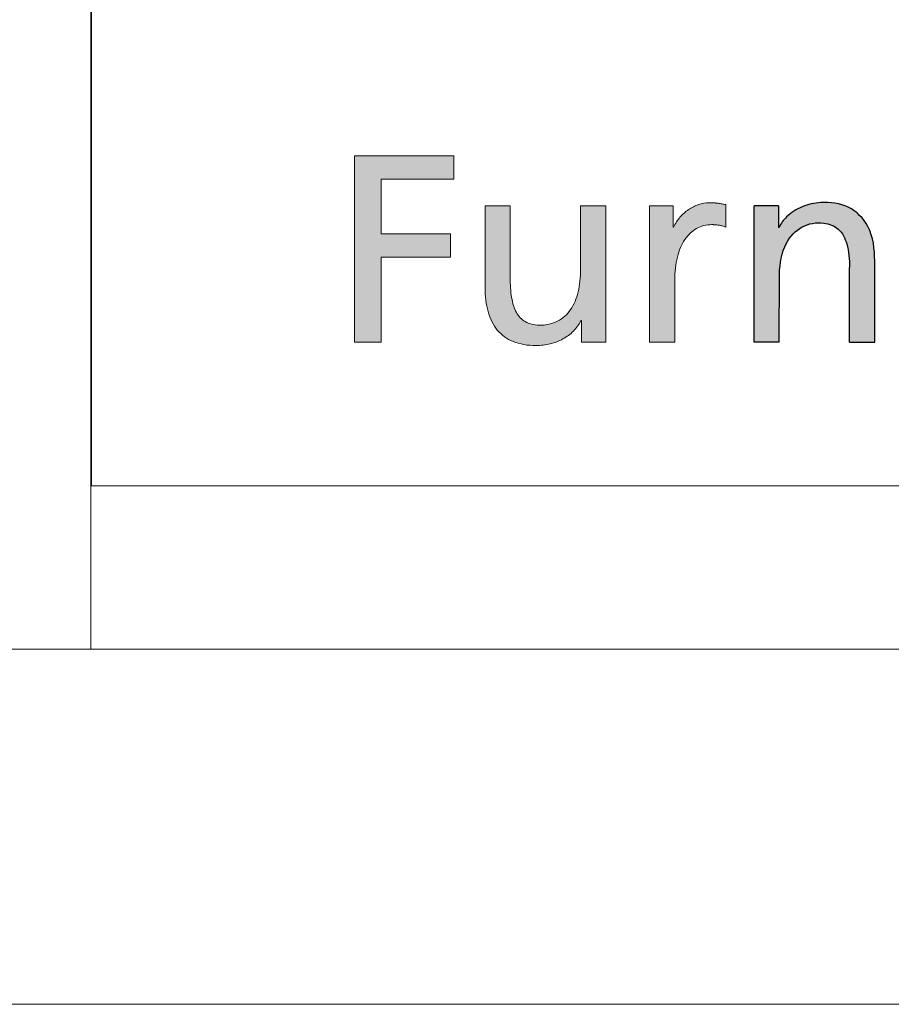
# Model space of a CAD drawing. Header units: millimetres. Extents: x 15 to 592, y 5 to 415.
# Tile 3 of 13: x 403 to 415, y 5 to 19. Entities that reach past the tile are written whole.
import ezdxf

# ---------------------------------------------------------------- set-up
doc = ezdxf.new("R2010")
doc.units = ezdxf.units.MM
doc.layers.add('FORMAT', color=7, linetype='Continuous')

# ---------------------------------------------------------------- blocks, each defined once
blk = doc.blocks.new('LOGO_sombreado')
at = {"linetype": 'Continuous'}
blk.add_hatch(color=7, dxfattribs=at).paths.add_polyline_path([(4.078, 4.32), (5.1, 4.32), (5.1, 4.651), (3.702, 4.651), (3.702, 2.023), (4.078, 2.023), (4.078, 3.22), (5.054, 3.22), (5.054, 3.551), (4.078, 3.551)], flags=0)
blk.add_hatch(color=7, dxfattribs=at).paths.add_polyline_path([(4.078, 4.32), (5.1, 4.32), (5.1, 4.651), (3.702, 4.651), (3.702, 2.023), (4.078, 2.023), (4.078, 3.22), (5.054, 3.22), (5.054, 3.551), (4.078, 3.551)], flags=0)
h = blk.add_hatch(color=7, dxfattribs=at)
edge = h.paths.add_edge_path(flags=0)
edge.add_spline(control_points=[(5.713, 2.196), (5.772, 2.125), (5.847, 2.071), (5.937, 2.034)], knot_values=[55, 55, 55, 55, 56, 56, 56, 56], weights=[1, 1, 1, 1], degree=3, periodic=0)
edge.add_spline(control_points=[(5.937, 2.034), (6.028, 1.997), (6.135, 1.977), (6.259, 1.977)], knot_values=[56, 56, 56, 56, 57, 57, 57, 57], weights=[1, 1, 1, 1], degree=3, periodic=0)
edge.add_arc((6.259, 2.796), 0.818, 269.9868, 283.8904)
edge.add_spline(control_points=[(6.456, 2.001), (6.519, 2.017), (6.58, 2.04), (6.635, 2.071)], knot_values=[0, 0, 0, 0, 1, 1, 1, 1], weights=[1, 1, 1, 1], degree=3, periodic=0)
edge.add_spline(control_points=[(6.635, 2.071), (6.69, 2.101), (6.741, 2.137), (6.784, 2.181)], knot_values=[1, 1, 1, 1, 2, 2, 2, 2], weights=[1, 1, 1, 1], degree=3, periodic=0)
edge.add_spline(control_points=[(6.784, 2.181), (6.827, 2.224), (6.863, 2.273), (6.889, 2.328)], knot_values=[2, 2, 2, 2, 3, 3, 3, 3], weights=[1, 1, 1, 1], degree=3, periodic=0)
edge.add_line((6.889, 2.328), (6.896, 2.328))
edge.add_line((6.896, 2.328), (6.896, 2.023))
edge.add_line((6.896, 2.023), (7.067, 2.023))
edge.add_line((7.067, 2.023), (7.238, 2.023))
edge.add_line((7.238, 2.023), (7.238, 2.263))
edge.add_line((7.238, 2.263), (7.238, 3.943))
edge.add_line((7.238, 3.943), (6.885, 3.943))
edge.add_line((6.885, 3.943), (6.885, 3.721))
edge.add_spline(control_points=[(6.885, 3.721), (6.885, 3.647), (6.885, 3.573), (6.885, 3.499), (6.885, 3.35), (6.885, 3.202), (6.885, 3.054), (6.885, 2.937), (6.873, 2.829), (6.85, 2.734)], knot_values=[30, 30, 30, 30, 31, 31, 31, 33, 33, 33, 34, 34, 34, 34], weights=[1, 1, 1, 1, 1, 1, 1, 1, 1, 1], degree=3, periodic=0)
edge.add_spline(control_points=[(6.85, 2.734), (6.827, 2.637), (6.792, 2.553), (6.696, 2.414), (6.636, 2.359), (6.562, 2.321)], knot_values=[34, 34, 34, 34, 35, 35, 36, 36, 36, 36], weights=[1, 1, 1, 1, 1, 1], degree=3, periodic=0)
edge.add_spline(control_points=[(6.562, 2.321), (6.489, 2.284), (6.402, 2.263), (6.301, 2.263)], knot_values=[36, 36, 36, 36, 37, 37, 37, 37], weights=[1, 1, 1, 1], degree=3, periodic=0)
edge.add_spline(control_points=[(6.301, 2.263), (6.224, 2.268), (6.16, 2.285), (6.107, 2.315)], knot_values=[37, 37, 37, 37, 38, 38, 38, 38], weights=[1, 1, 1, 1], degree=3, periodic=0)
edge.add_spline(control_points=[(6.107, 2.315), (6.054, 2.345), (6.013, 2.388), (5.982, 2.445)], knot_values=[38, 38, 38, 38, 39, 39, 39, 39], weights=[1, 1, 1, 1], degree=3, periodic=0)
edge.add_spline(control_points=[(5.982, 2.445), (5.95, 2.501), (5.928, 2.571), (5.914, 2.655)], knot_values=[39, 39, 39, 39, 40, 40, 40, 40], weights=[1, 1, 1, 1], degree=3, periodic=0)
edge.add_spline(control_points=[(5.914, 2.655), (5.9, 2.739), (5.894, 2.837), (5.894, 2.949), (5.894, 3.115), (5.894, 3.28), (5.894, 3.446), (5.894, 3.529), (5.894, 3.612), (5.894, 3.695), (5.894, 3.777), (5.894, 3.86), (5.894, 3.943)], knot_values=[40, 40, 40, 40, 41, 41, 41, 43, 43, 43, 44, 44, 44, 45, 45, 45, 45], weights=[1, 1, 1, 1, 1, 1, 1, 1, 1, 1, 1, 1, 1], degree=3, periodic=0)
edge.add_line((5.894, 3.943), (5.54, 3.943))
edge.add_spline(control_points=[(5.54, 3.943), (5.54, 3.848), (5.54, 3.753), (5.54, 3.658), (5.54, 3.563), (5.54, 3.468), (5.54, 3.372), (5.54, 3.182), (5.54, 2.992), (5.54, 2.802), (5.54, 2.673), (5.554, 2.557), (5.583, 2.455)], knot_values=[49, 49, 49, 49, 50, 50, 50, 51, 51, 51, 53, 53, 53, 54, 54, 54, 54], weights=[1, 1, 1, 1, 1, 1, 1, 1, 1, 1, 1, 1, 1], degree=3, periodic=0)
edge.add_spline(control_points=[(5.583, 2.455), (5.611, 2.354), (5.655, 2.267), (5.713, 2.196)], knot_values=[54, 54, 54, 54, 55, 55, 55, 55], weights=[1, 1, 1, 1], degree=3, periodic=0)
h = blk.add_hatch(color=7, dxfattribs=at)
edge = h.paths.add_edge_path(flags=0)
edge.add_line((8.928, 3.962), (8.875, 3.972))
edge.add_spline(control_points=[(8.875, 3.972), (8.858, 3.975), (8.841, 3.978), (8.823, 3.98)], knot_values=[22.132418, 22.132418, 22.132418, 22.132418, 23.132418, 23.132418, 23.132418, 23.132418], weights=[1, 1, 1, 1], degree=3, periodic=0)
edge.add_arc((8.709, 3.1), 0.888, 82.6219, 86.3614)
edge.add_spline(control_points=[(8.765, 3.986), (8.745, 3.987), (8.722, 3.988), (8.695, 3.988), (8.644, 3.988), (8.593, 3.979), (8.544, 3.963)], knot_values=[0.065266, 0.065266, 0.065266, 0.065266, 1.065266, 1.065266, 1.065266, 2.065266, 2.065266, 2.065266, 2.065266], weights=[1, 1, 1, 1, 1, 1, 1], degree=3, periodic=0)
edge.add_spline(control_points=[(8.544, 3.963), (8.495, 3.946), (8.448, 3.922), (8.404, 3.892)], knot_values=[2.065266, 2.065266, 2.065266, 2.065266, 3.065266, 3.065266, 3.065266, 3.065266], weights=[1, 1, 1, 1], degree=3, periodic=0)
edge.add_spline(control_points=[(8.404, 3.892), (8.36, 3.861), (8.319, 3.825), (8.283, 3.783)], knot_values=[3.065266, 3.065266, 3.065266, 3.065266, 4.065266, 4.065266, 4.065266, 4.065266], weights=[1, 1, 1, 1], degree=3, periodic=0)
edge.add_spline(control_points=[(8.283, 3.783), (8.248, 3.742), (8.218, 3.695), (8.194, 3.646)], knot_values=[4.065266, 4.065266, 4.065266, 4.065266, 5.065266, 5.065266, 5.065266, 5.065266], weights=[1, 1, 1, 1], degree=3, periodic=0)
edge.add_line((8.194, 3.646), (8.187, 3.646))
edge.add_line((8.187, 3.646), (8.187, 3.943))
edge.add_line((8.187, 3.943), (8.021, 3.943))
edge.add_line((8.021, 3.943), (7.856, 3.943))
edge.add_line((7.856, 3.943), (7.856, 3.703))
edge.add_line((7.856, 3.703), (7.856, 2.023))
edge.add_line((7.856, 2.023), (8.209, 2.023))
edge.add_spline(control_points=[(8.209, 2.023), (8.209, 2.314), (8.209, 2.605), (8.209, 2.896), (8.209, 3.017), (8.222, 3.126), (8.247, 3.222)], knot_values=[12.065266, 12.065266, 12.065266, 12.065266, 13.065266, 13.065266, 13.065266, 14.065266, 14.065266, 14.065266, 14.065266], weights=[1, 1, 1, 1, 1, 1, 1], degree=3, periodic=0)
edge.add_spline(control_points=[(8.247, 3.222), (8.271, 3.318), (8.307, 3.401), (8.352, 3.469)], knot_values=[14.065266, 14.065266, 14.065266, 14.065266, 15.065266, 15.065266, 15.065266, 15.065266], weights=[1, 1, 1, 1], degree=3, periodic=0)
edge.add_spline(control_points=[(8.352, 3.469), (8.398, 3.537), (8.454, 3.589), (8.518, 3.625)], knot_values=[15.065266, 15.065266, 15.065266, 15.065266, 16.065266, 16.065266, 16.065266, 16.065266], weights=[1, 1, 1, 1], degree=3, periodic=0)
edge.add_spline(control_points=[(8.518, 3.625), (8.582, 3.661), (8.654, 3.68), (8.733, 3.68)], knot_values=[16.065266, 16.065266, 16.065266, 16.065266, 17.065266, 17.065266, 17.065266, 17.065266], weights=[1, 1, 1, 1], degree=3, periodic=0)
edge.add_arc((8.733, 2.982), 0.698, 86.1548, 90.0023, ccw=False)
edge.add_spline(control_points=[(8.78, 3.678), (8.796, 3.677), (8.813, 3.675), (8.829, 3.673)], knot_values=[17.132418, 17.132418, 17.132418, 17.132418, 18.132418, 18.132418, 18.132418, 18.132418], weights=[1, 1, 1, 1], degree=3, periodic=0)
edge.add_spline(control_points=[(8.829, 3.673), (8.846, 3.67), (8.863, 3.667), (8.879, 3.662)], knot_values=[18.132418, 18.132418, 18.132418, 18.132418, 19.132418, 19.132418, 19.132418, 19.132418], weights=[1, 1, 1, 1], degree=3, periodic=0)
edge.add_spline(control_points=[(8.879, 3.662), (8.896, 3.658), (8.912, 3.652), (8.928, 3.646)], knot_values=[19.132418, 19.132418, 19.132418, 19.132418, 20.132418, 20.132418, 20.132418, 20.132418], weights=[1, 1, 1, 1], degree=3, periodic=0)
edge.add_line((8.928, 3.646), (8.928, 3.962))
h = blk.add_hatch(color=7, dxfattribs=at)
edge = h.paths.add_edge_path(flags=0)
edge.add_line((9.328, 2.026), (9.328, 3.946))
edge.add_line((9.328, 3.946), (9.67, 3.946))
edge.add_line((9.67, 3.946), (9.67, 3.641))
edge.add_line((9.67, 3.641), (9.678, 3.641))
edge.add_spline(control_points=[(9.678, 3.641), (9.704, 3.696), (9.793, 3.817), (10, 3.948), (10.305, 4.01), (10.669, 3.967), (10.997, 3.643), (11.021, 3.332), (11.026, 3.17)], knot_values=[0, 0, 0, 0, 0.090993, 0.223661, 0.358303, 0.55535, 0.750586, 1, 1, 1, 1], weights=[1, 1, 1, 1, 1, 1, 1, 1, 1], degree=3, periodic=0)
edge.add_line((11.026, 3.17), (11.026, 2.026))
edge.add_line((11.026, 2.026), (10.672, 2.026))
edge.add_line((10.672, 2.026), (10.672, 3.075))
edge.add_spline(control_points=[(10.672, 3.075), (10.669, 3.188), (10.66, 3.379), (10.536, 3.635), (10.28, 3.729), (9.984, 3.677), (9.726, 3.396), (9.691, 3.133), (9.683, 2.986)], knot_values=[0, 0, 0, 0, 0.181683, 0.307789, 0.426651, 0.591078, 0.760733, 1, 1, 1, 1], weights=[1, 1, 1, 1, 1, 1, 1, 1, 1], degree=3, periodic=0)
edge.add_line((9.683, 2.986), (9.681, 2.026))
edge.add_line((9.681, 2.026), (9.328, 2.026))
at = {"color": 7, "linetype": 'Continuous', "lineweight": 18}
for p, q in [((0, 20), (0, 0)), ((3.702, 2.023), (3.702, 4.651)), ((3.702, 4.651), (5.1, 4.651)), ((3.702, 2.023), (3.702, 4.651)), ((5.1, 4.651), (5.1, 4.32)), ((4.078, 4.32), (4.078, 3.551)), ((5.1, 4.32), (4.078, 4.32)), ((4.078, 3.551), (5.054, 3.551)), ((5.054, 3.551), (5.054, 3.22)), ((5.054, 3.22), (4.078, 3.22)), ((4.078, 3.22), (4.078, 2.023)), ((4.078, 2.023), (3.702, 2.023)), ((0, 0), (72.5, 0))]:
    blk.add_line(p, q, dxfattribs=at)
blk.add_arc((6.259, 2.796), 0.818, 269.9868, 283.8904, dxfattribs=at)
at = {"color": 8, "linetype": 'Continuous', "lineweight": 0}
for points, knots in [([(5.894, 3.943), (5.864, 3.943), (5.835, 3.943), (5.805, 3.943), (5.746, 3.943), (5.688, 3.943), (5.629, 3.943), (5.599, 3.943), (5.57, 3.943), (5.54, 3.943)], [45, 45, 45, 45, 46, 46, 46, 48, 48, 48, 49, 49, 49, 49]), ([(5.54, 3.943), (5.54, 3.848), (5.54, 3.753), (5.54, 3.658), (5.54, 3.563), (5.54, 3.468), (5.54, 3.372), (5.54, 3.182), (5.54, 2.992), (5.54, 2.802), (5.54, 2.673), (5.554, 2.557), (5.583, 2.455)], [49, 49, 49, 49, 50, 50, 50, 51, 51, 51, 53, 53, 53, 54, 54, 54, 54]), ([(5.914, 2.655), (5.9, 2.739), (5.894, 2.837), (5.894, 2.949), (5.894, 3.115), (5.894, 3.28), (5.894, 3.446), (5.894, 3.529), (5.894, 3.612), (5.894, 3.695), (5.894, 3.777), (5.894, 3.86), (5.894, 3.943)], [40, 40, 40, 40, 41, 41, 41, 43, 43, 43, 44, 44, 44, 45, 45, 45, 45]), ([(7.238, 3.943), (7.209, 3.943), (7.179, 3.943), (7.15, 3.943), (7.091, 3.943), (7.032, 3.943), (6.973, 3.943), (6.944, 3.943), (6.914, 3.943), (6.885, 3.943)], [25, 25, 25, 25, 26, 26, 26, 28, 28, 28, 29, 29, 29, 29]), ([(7.238, 2.263), (7.238, 2.318), (7.238, 2.373), (7.238, 2.428), (7.238, 2.533), (7.238, 2.638), (7.238, 2.743), (7.238, 2.823), (7.238, 2.903), (7.238, 2.983), (7.238, 3.143), (7.238, 3.303), (7.238, 3.463), (7.238, 3.623), (7.238, 3.783), (7.238, 3.943)], [20, 20, 20, 20, 21, 21, 21, 22, 22, 22, 23, 23, 23, 24, 24, 24, 25, 25, 25, 25]), ([(8.765, 3.986), (8.745, 3.987), (8.722, 3.988), (8.695, 3.988), (8.644, 3.988), (8.593, 3.979), (8.544, 3.963)], [0.065266, 0.065266, 0.065266, 0.065266, 1.065266, 1.065266, 1.065266, 2.065266, 2.065266, 2.065266, 2.065266]), ([(6.885, 3.721), (6.885, 3.647), (6.885, 3.573), (6.885, 3.499), (6.885, 3.35), (6.885, 3.202), (6.885, 3.054), (6.885, 2.937), (6.873, 2.829), (6.85, 2.734)], [30, 30, 30, 30, 31, 31, 31, 33, 33, 33, 34, 34, 34, 34]), ([(8.209, 2.023), (8.209, 2.314), (8.209, 2.605), (8.209, 2.896), (8.209, 3.017), (8.222, 3.126), (8.247, 3.222)], [12.065266, 12.065266, 12.065266, 12.065266, 13.065266, 13.065266, 13.065266, 14.065266, 14.065266, 14.065266, 14.065266]), ([(6.85, 2.734), (6.827, 2.637), (6.792, 2.553), (6.696, 2.414), (6.636, 2.359), (6.562, 2.321)], [34, 34, 34, 34, 35, 35, 36, 36, 36, 36]), ([(6.889, 2.328), (6.89, 2.328), (6.892, 2.328), (6.893, 2.328), (6.894, 2.328), (6.894, 2.328), (6.894, 2.328), (6.894, 2.328), (6.895, 2.328), (6.895, 2.328), (6.895, 2.328), (6.895, 2.328), (6.895, 2.328), (6.896, 2.328), (6.896, 2.328), (6.896, 2.328)], [3, 3, 3, 3, 4, 4, 4, 5, 5, 5, 6, 6, 6, 7, 7, 7, 8, 8, 8, 8]), ([(6.896, 2.328), (6.896, 2.302), (6.896, 2.277), (6.896, 2.251), (6.896, 2.226), (6.896, 2.201), (6.896, 2.175), (6.896, 2.15), (6.896, 2.124), (6.896, 2.099), (6.896, 2.095), (6.896, 2.091), (6.896, 2.087), (6.896, 2.078), (6.896, 2.07), (6.896, 2.061), (6.896, 2.056), (6.896, 2.051), (6.896, 2.047), (6.896, 2.043), (6.896, 2.039), (6.896, 2.035), (6.896, 2.031), (6.896, 2.027), (6.896, 2.023)], [8, 8, 8, 8, 9, 9, 9, 10, 10, 10, 12, 12, 12, 13, 13, 13, 14, 14, 14, 15, 15, 15, 16, 16, 16, 17, 17, 17, 17])]:
    blk.add_open_spline(points, degree=3, knots=knots, dxfattribs=at)
for points in [[(6.885, 3.943), (6.885, 3.869), (6.885, 3.795), (6.885, 3.721)], [(8.021, 3.943), (7.966, 3.943), (7.911, 3.943), (7.856, 3.943)], [(7.856, 3.943), (7.856, 3.863), (7.856, 3.783), (7.856, 3.703)], [(8.187, 3.943), (8.132, 3.943), (8.077, 3.943), (8.021, 3.943)], [(8.187, 3.646), (8.187, 3.745), (8.187, 3.844), (8.187, 3.943)], [(8.404, 3.892), (8.36, 3.861), (8.319, 3.825), (8.283, 3.783)], [(8.544, 3.963), (8.495, 3.946), (8.448, 3.922), (8.404, 3.892)], [(8.875, 3.972), (8.858, 3.975), (8.841, 3.978), (8.823, 3.98)], [(8.928, 3.962), (8.911, 3.965), (8.893, 3.969), (8.875, 3.972)], [(8.928, 3.646), (8.928, 3.751), (8.928, 3.856), (8.928, 3.962)], [(8.283, 3.783), (8.248, 3.742), (8.218, 3.695), (8.194, 3.646)], [(7.856, 3.703), (7.856, 3.143), (7.856, 2.583), (7.856, 2.023)], [(8.194, 3.646), (8.192, 3.646), (8.189, 3.646), (8.187, 3.646)], [(8.352, 3.469), (8.398, 3.537), (8.454, 3.589), (8.518, 3.625)], [(8.518, 3.625), (8.582, 3.661), (8.654, 3.68), (8.733, 3.68)], [(8.78, 3.678), (8.796, 3.677), (8.813, 3.675), (8.829, 3.673)], [(8.829, 3.673), (8.846, 3.67), (8.863, 3.667), (8.879, 3.662)], [(8.879, 3.662), (8.896, 3.658), (8.912, 3.652), (8.928, 3.646)], [(8.247, 3.222), (8.271, 3.318), (8.307, 3.401), (8.352, 3.469)], [(5.982, 2.445), (5.95, 2.501), (5.928, 2.571), (5.914, 2.655)], [(5.583, 2.455), (5.611, 2.354), (5.655, 2.267), (5.713, 2.196)], [(6.107, 2.315), (6.054, 2.345), (6.013, 2.388), (5.982, 2.445)], [(6.301, 2.263), (6.224, 2.268), (6.16, 2.285), (6.107, 2.315)], [(6.562, 2.321), (6.489, 2.284), (6.402, 2.263), (6.301, 2.263)], [(6.784, 2.181), (6.827, 2.224), (6.863, 2.273), (6.889, 2.328)], [(7.238, 2.023), (7.238, 2.103), (7.238, 2.183), (7.238, 2.263)], [(5.713, 2.196), (5.772, 2.125), (5.847, 2.071), (5.937, 2.034)], [(6.635, 2.071), (6.69, 2.101), (6.741, 2.137), (6.784, 2.181)], [(5.937, 2.034), (6.028, 1.997), (6.135, 1.977), (6.259, 1.977)], [(6.456, 2.001), (6.519, 2.017), (6.58, 2.04), (6.635, 2.071)], [(6.896, 2.023), (6.953, 2.023), (7.01, 2.023), (7.067, 2.023)], [(7.067, 2.023), (7.124, 2.023), (7.181, 2.023), (7.238, 2.023)], [(7.856, 2.023), (7.974, 2.023), (8.092, 2.023), (8.209, 2.023)]]:
    blk.add_open_spline(points, degree=3, dxfattribs=at)
for points, weights in [([(8.823, 3.98), (8.804, 3.983), (8.785, 3.985), (8.765, 3.986)], [1, 0.999645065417, 0.999645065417, 1]), ([(8.733, 3.68), (8.749, 3.68), (8.764, 3.679), (8.78, 3.678)], [1, 0.99962425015, 0.99962425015, 1])]:
    blk.add_rational_spline(points, weights, degree=3, dxfattribs=at)
at = {"layer": 'FORMAT', "color": 7}
for p, q in [((9.67, 3.946), (9.328, 3.946)), ((9.328, 2.026), (9.328, 3.946)), ((9.67, 3.946), (9.67, 3.641)), ((9.678, 3.641), (9.67, 3.641)), ((10.672, 2.026), (10.672, 3.075)), ((11.026, 2.026), (11.026, 3.17)), ((9.681, 2.026), (9.683, 2.986)), ((9.681, 2.026), (9.328, 2.026)), ((10.672, 2.026), (11.026, 2.026))]:
    blk.add_line(p, q, dxfattribs=at)
for points, knots in [([(11.026, 3.17), (11.021, 3.332), (10.997, 3.643), (10.669, 3.967), (10.305, 4.01), (10, 3.948), (9.793, 3.817), (9.704, 3.696), (9.678, 3.641)], [0, 0, 0, 0, 0.249414, 0.44465, 0.641697, 0.776339, 0.909007, 1, 1, 1, 1]), ([(9.683, 2.986), (9.691, 3.133), (9.726, 3.396), (9.984, 3.677), (10.28, 3.729), (10.536, 3.635), (10.66, 3.379), (10.669, 3.188), (10.672, 3.075)], [0, 0, 0, 0, 0.239267, 0.408922, 0.573349, 0.692211, 0.818317, 1, 1, 1, 1])]:
    blk.add_open_spline(points, degree=3, knots=knots, dxfattribs=at)

msp = doc.modelspace()

# ---------------------------------------------------------------- linework, layer by layer
at = {"color": 7, "linetype": 'Continuous', "lineweight": 18}
for p, q in [((404, 55), (404, 10)), ((584, 10), (20, 10)), ((404, 10), (584, 10)), ((589, 5), (15, 5))]:
    msp.add_line(p, q, dxfattribs=at)

# ---------------------------------------------------------------- block references
at = {"color": 7, "linetype": 'Continuous'}
msp.add_blockref('LOGO_sombreado', (404.00963, 12.29796), dxfattribs=at)

doc.saveas('drawing.dxf')
